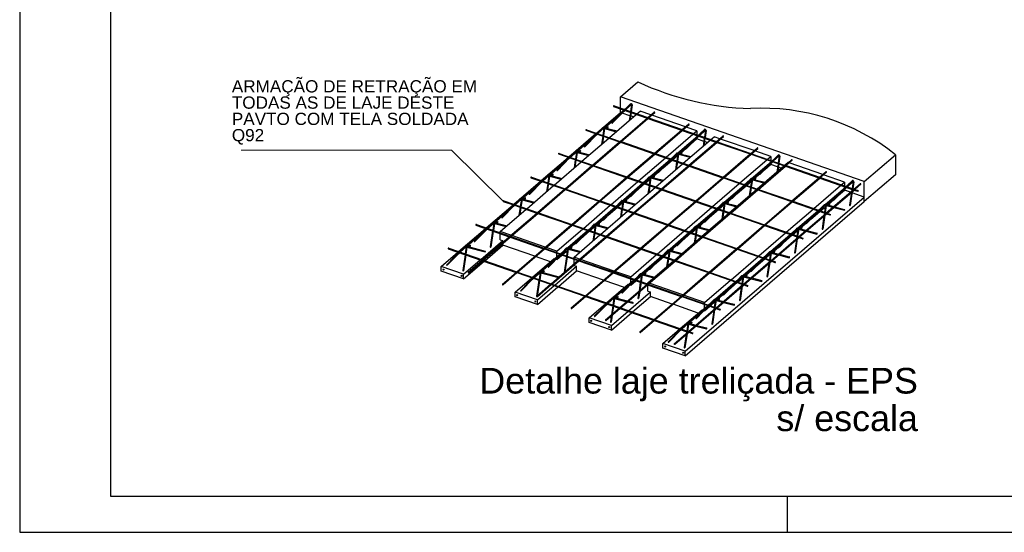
# Model space of a CAD drawing. Header units: millimetres. Extents: x 0 to 84.1, y 0 to 59.4.
# Tile 1 of 7: x 0 to 27.1, y 0 to 14.1. Entities that reach past the tile are written whole.
import ezdxf

# ---------------------------------------------------------------- set-up
doc = ezdxf.new("R2010")
doc.units = ezdxf.units.MM
doc.header["$MEASUREMENT"] = 0
doc.linetypes.add('NULL', pattern=[0])
doc.layers.add('CONTRAVENTAMENTOS', color=4, linetype='Continuous', lineweight=9)
doc.layers.add('DT-Título', color=3, linetype='Continuous', lineweight=20)
for name, color, linetype in [('Malha POP', 251, 'Continuous'), ('SEDUC_MARF', 1, 'Continuous'), ('SEDUC_MARGG', 7, 'Continuous'), ('Treliça', 251, 'Continuous'), ('Vinco sapata', 253, 'Continuous')]:
    doc.layers.add(name, color=color, linetype=linetype)
doc.layers.add('Vinco ConcUsi', color=7, linetype='Continuous', true_color=0x8c8c8c)
doc.styles.add('Arial', font='txt')

msp = doc.modelspace()

# ---------------------------------------------------------------- linework, layer by layer
at = {"layer": 'CONTRAVENTAMENTOS'}
for p, q in [((11.869, 10.521), (6.085, 10.521)), ((13.295, 9.117), (11.869, 10.521))]:
    msp.add_line(p, q, dxfattribs=at)
at = {"layer": 'Malha POP'}
for p, q in [((16.326, 11.722), (17.251, 11.401)), ((16.344, 11.738), (17.268, 11.416)), ((16.212, 10.867), (16.952, 11.505)), ((16.511, 10.764), (17.251, 11.401)), ((16.534, 10.756), (17.274, 11.393)), ((16.97, 11.52), (17.059, 11.597)), ((17.357, 11.493), (17.059, 11.597)), ((17.268, 11.416), (17.44, 11.564)), ((17.274, 11.393), (18.195, 11.073)), ((17.291, 11.408), (17.463, 11.556)), ((17.291, 11.408), (18.213, 11.088)), ((18.302, 11.165), (17.381, 11.485)), ((18.213, 11.088), (18.385, 11.236)), ((18.236, 11.08), (18.408, 11.228)), ((18.617, 11.055), (18.325, 11.157)), ((15.455, 10.215), (16.195, 10.852)), ((15.569, 11.07), (16.493, 10.748)), ((15.587, 11.085), (16.511, 10.764)), ((17.455, 10.435), (18.195, 11.073)), ((17.478, 10.427), (18.218, 11.065)), ((17.771, 10.326), (18.511, 10.963)), ((18.218, 11.065), (19.14, 10.745)), ((18.236, 11.08), (19.158, 10.76)), ((18.445, 10.681), (18.617, 10.83)), ((18.528, 10.978), (18.617, 11.055)), ((18.617, 11.055), (18.617, 10.948)), ((18.617, 10.926), (18.617, 10.897)), ((18.617, 10.858), (18.617, 10.83)), ((19.001, 10.814), (19.09, 10.891)), ((19.247, 10.836), (19.09, 10.891)), ((19.158, 10.76), (19.329, 10.908)), ((19.181, 10.752), (19.352, 10.9)), ((15.753, 10.111), (16.493, 10.748)), ((15.776, 10.103), (16.516, 10.74)), ((16.516, 10.74), (17.437, 10.42)), ((16.534, 10.756), (17.455, 10.435)), ((18.188, 10.46), (18.314, 10.568)), ((18.243, 10.161), (18.983, 10.799)), ((18.4, 10.107), (19.14, 10.745)), ((18.423, 10.099), (19.163, 10.736)), ((19.163, 10.736), (20.084, 10.416)), ((19.181, 10.752), (20.102, 10.431)), ((20.191, 10.508), (19.27, 10.828)), ((20.102, 10.431), (20.274, 10.579)), ((20.125, 10.423), (20.297, 10.571)), ((14.811, 10.417), (15.735, 10.096)), ((14.829, 10.432), (15.753, 10.111)), ((16.697, 9.783), (17.437, 10.42)), ((16.72, 9.775), (17.46, 10.412)), ((17.013, 9.673), (17.753, 10.31)), ((17.46, 10.412), (18.382, 10.092)), ((17.478, 10.427), (18.4, 10.107)), ((17.957, 10.261), (18.089, 10.375)), ((18.112, 10.395), (18.124, 10.405)), ((18.146, 10.424), (18.152, 10.429)), ((19.344, 9.779), (20.084, 10.416)), ((19.367, 9.771), (20.107, 10.408)), ((20.107, 10.408), (21.029, 10.088)), ((20.125, 10.423), (21.047, 10.103)), ((20.648, 10.349), (20.214, 10.5)), ((20.559, 10.273), (20.648, 10.349)), ((20.648, 10.349), (20.648, 10.242)), ((14.697, 9.562), (15.437, 10.199)), ((14.995, 9.458), (15.735, 10.096)), ((15.018, 9.45), (15.758, 10.088)), ((15.758, 10.088), (16.679, 9.767)), ((15.776, 10.103), (16.697, 9.783)), ((17.486, 9.509), (18.226, 10.146)), ((17.642, 9.454), (18.382, 10.092)), ((17.665, 9.446), (18.405, 10.084)), ((17.687, 10.028), (17.939, 10.246)), ((18.405, 10.084), (19.326, 9.763)), ((18.423, 10.099), (19.344, 9.779)), ((19.802, 9.62), (20.542, 10.257)), ((20.274, 9.456), (21.014, 10.093)), ((20.289, 9.45), (21.029, 10.088)), ((20.312, 9.442), (21.052, 10.08)), ((20.475, 9.975), (20.648, 10.124)), ((20.648, 10.22), (20.648, 10.191)), ((20.648, 10.152), (20.648, 10.124)), ((21.032, 10.108), (21.121, 10.185)), ((21.047, 10.103), (21.218, 10.251)), ((21.052, 10.08), (21.974, 9.76)), ((21.07, 10.095), (21.242, 10.243)), ((21.07, 10.095), (21.991, 9.775)), ((21.136, 10.18), (21.121, 10.185)), ((22.08, 9.851), (21.159, 10.172)), ((14.054, 9.764), (14.977, 9.443)), ((14.072, 9.779), (14.995, 9.458)), ((15.939, 9.13), (16.679, 9.767)), ((15.962, 9.122), (16.702, 9.759)), ((16.702, 9.759), (17.624, 9.439)), ((16.72, 9.775), (17.642, 9.454)), ((17.355, 9.742), (17.366, 9.752)), ((17.389, 9.771), (17.394, 9.776)), ((17.43, 9.807), (17.556, 9.916)), ((18.586, 9.126), (19.326, 9.763)), ((18.609, 9.118), (19.35, 9.755)), ((19.35, 9.755), (20.271, 9.435)), ((19.367, 9.771), (20.289, 9.45)), ((20.218, 9.754), (20.345, 9.862)), ((21.233, 9.122), (21.974, 9.76)), ((21.256, 9.114), (21.997, 9.751)), ((21.991, 9.775), (22.163, 9.923)), ((21.997, 9.751), (22.918, 9.431)), ((22.014, 9.767), (22.186, 9.915)), ((22.014, 9.767), (22.936, 9.446)), ((22.679, 9.643), (22.103, 9.843)), ((13.94, 8.909), (14.68, 9.546)), ((16.256, 9.02), (16.996, 9.657)), ((16.728, 8.856), (17.468, 9.493)), ((16.93, 9.376), (17.182, 9.593)), ((17.2, 9.608), (17.332, 9.722)), ((19.044, 8.967), (19.784, 9.604)), ((19.718, 9.322), (19.97, 9.54)), ((19.988, 9.555), (20.12, 9.669)), ((20.143, 9.689), (20.155, 9.699)), ((20.177, 9.718), (20.183, 9.723)), ((21.833, 8.914), (22.572, 9.551)), ((22.59, 9.567), (22.679, 9.643)), ((22.679, 9.643), (22.679, 9.536)), ((22.679, 9.514), (22.679, 9.485)), ((22.936, 9.446), (23.108, 9.594)), ((22.959, 9.438), (23.131, 9.586)), ((14.237, 8.806), (14.977, 9.443)), ((14.26, 8.798), (15, 9.435)), ((15, 9.435), (15.922, 9.115)), ((15.018, 9.45), (15.939, 9.13)), ((16.673, 9.154), (16.799, 9.263)), ((16.884, 8.802), (17.624, 9.439)), ((16.907, 8.794), (17.647, 9.431)), ((17.647, 9.431), (18.569, 9.111)), ((17.665, 9.446), (18.586, 9.126)), ((19.461, 9.101), (19.587, 9.21)), ((19.517, 8.803), (20.256, 9.44)), ((19.531, 8.798), (20.271, 9.435)), ((19.554, 8.79), (20.294, 9.427)), ((20.294, 9.427), (21.216, 9.107)), ((20.312, 9.442), (21.233, 9.122)), ((22.178, 8.794), (22.918, 9.431)), ((22.201, 8.786), (22.941, 9.423)), ((22.506, 9.269), (22.679, 9.418)), ((22.679, 9.446), (22.679, 9.418)), ((22.941, 9.423), (23.033, 9.391)), ((22.959, 9.438), (23.051, 9.407)), ((13.296, 9.111), (13.581, 9.012)), ((13.314, 9.126), (14.237, 8.806)), ((13.606, 9.004), (14.219, 8.79)), ((15.181, 8.477), (15.922, 9.115)), ((15.204, 8.469), (15.945, 9.107)), ((15.499, 8.367), (16.238, 9.005)), ((15.945, 9.107), (16.866, 8.786)), ((15.962, 9.122), (16.884, 8.802)), ((16.172, 8.723), (16.424, 8.94)), ((16.442, 8.955), (16.574, 9.069)), ((16.597, 9.089), (16.609, 9.099)), ((16.631, 9.118), (16.637, 9.123)), ((17.828, 8.473), (18.569, 9.111)), ((17.851, 8.465), (18.592, 9.103)), ((18.287, 8.314), (19.027, 8.952)), ((18.592, 9.103), (19.513, 8.782)), ((18.609, 9.118), (19.531, 8.798)), ((19.23, 8.902), (19.362, 9.016)), ((19.385, 9.036), (19.397, 9.046)), ((19.419, 9.065), (19.425, 9.07)), ((20.475, 8.469), (21.216, 9.107)), ((20.498, 8.461), (21.239, 9.099)), ((21.239, 9.099), (22.16, 8.778)), ((21.256, 9.114), (22.178, 8.794)), ((22.019, 8.849), (22.151, 8.963)), ((22.174, 8.983), (22.186, 8.993)), ((22.208, 9.012), (22.213, 9.017)), ((22.249, 9.048), (22.375, 9.157)), ((13.211, 8.28), (13.922, 8.894)), ((13.479, 8.153), (14.219, 8.79)), ((13.502, 8.145), (14.242, 8.782)), ((14.242, 8.782), (15.164, 8.462)), ((14.26, 8.798), (15.181, 8.477)), ((15.971, 8.203), (16.711, 8.84)), ((16.126, 8.149), (16.866, 8.786)), ((16.149, 8.141), (16.889, 8.778)), ((16.889, 8.778), (17.811, 8.458)), ((16.907, 8.794), (17.828, 8.473)), ((18.759, 8.15), (19.499, 8.787)), ((18.773, 8.145), (19.513, 8.782)), ((18.796, 8.137), (19.536, 8.774)), ((18.96, 8.67), (19.213, 8.887)), ((19.536, 8.774), (20.458, 8.454)), ((19.554, 8.79), (20.475, 8.469)), ((21.075, 8.261), (21.815, 8.899)), ((21.42, 8.141), (22.16, 8.778)), ((21.443, 8.133), (22.183, 8.77)), ((21.749, 8.617), (22.001, 8.834)), ((22.183, 8.77), (22.275, 8.738)), ((22.201, 8.786), (22.293, 8.754)), ((12.539, 8.458), (13.461, 8.138)), ((12.557, 8.473), (13.479, 8.153)), ((14.423, 7.825), (15.164, 8.462)), ((14.446, 7.817), (15.187, 8.454)), ((15.187, 8.454), (16.108, 8.134)), ((15.204, 8.469), (16.126, 8.149)), ((15.685, 8.302), (15.817, 8.416)), ((15.84, 8.436), (15.851, 8.446)), ((15.874, 8.465), (15.879, 8.47)), ((15.915, 8.501), (16.041, 8.61)), ((17.07, 7.821), (17.811, 8.458)), ((17.094, 7.813), (17.834, 8.45)), ((17.834, 8.45), (18.755, 8.13)), ((17.851, 8.465), (18.773, 8.145)), ((18.628, 8.383), (18.64, 8.393)), ((18.662, 8.412), (18.668, 8.417)), ((18.704, 8.448), (18.83, 8.557)), ((19.718, 7.817), (20.458, 8.454)), ((19.741, 7.809), (20.481, 8.446)), ((20.481, 8.446), (21.402, 8.126)), ((20.498, 8.461), (21.42, 8.141)), ((21.492, 8.395), (21.618, 8.504)), ((12.721, 7.5), (13.461, 8.138)), ((12.744, 7.492), (13.484, 8.13)), ((13.211, 8.246), (13.211, 8.28)), ((13.507, 8.177), (13.211, 8.28)), ((13.211, 8.055), (13.211, 8.225)), ((13.484, 8.13), (14.406, 7.809)), ((13.502, 8.145), (14.423, 7.825)), ((14.451, 7.849), (13.53, 8.169)), ((14.769, 7.738), (15.481, 8.352)), ((15.241, 7.574), (15.953, 8.188)), ((15.368, 7.496), (16.108, 8.134)), ((15.391, 7.488), (16.131, 8.126)), ((15.415, 8.07), (15.667, 8.287)), ((16.131, 8.126), (17.053, 7.805)), ((16.149, 8.141), (17.07, 7.821)), ((17.529, 7.661), (18.269, 8.299)), ((18.002, 7.497), (18.741, 8.135)), ((18.015, 7.492), (18.755, 8.13)), ((18.038, 7.484), (18.778, 8.122)), ((18.203, 8.017), (18.455, 8.234)), ((18.473, 8.249), (18.605, 8.363)), ((18.778, 8.122), (19.7, 7.801)), ((18.796, 8.137), (19.718, 7.817)), ((20.318, 7.608), (21.057, 8.246)), ((20.662, 7.488), (21.402, 8.126)), ((20.991, 7.964), (21.243, 8.181)), ((21.261, 8.196), (21.393, 8.31)), ((21.416, 8.33), (21.428, 8.34)), ((21.443, 8.133), (21.536, 8.101)), ((21.45, 8.359), (21.456, 8.364)), ((13.211, 8.055), (13.281, 8.031)), ((13.281, 7.983), (13.281, 8.031)), ((13.281, 7.906), (13.281, 7.955)), ((14.162, 7.599), (13.281, 7.906)), ((15.158, 7.848), (15.284, 7.957)), ((17.946, 7.795), (18.072, 7.904)), ((20.685, 7.48), (21.425, 8.118)), ((20.734, 7.742), (20.86, 7.851)), ((21.425, 8.118), (21.518, 8.086)), ((11.781, 7.805), (12.703, 7.485)), ((11.799, 7.821), (12.721, 7.5)), ((13.666, 7.172), (14.406, 7.809)), ((13.689, 7.164), (14.429, 7.801)), ((14.595, 7.449), (14.185, 7.591)), ((14.429, 7.801), (15.35, 7.481)), ((14.446, 7.817), (15.368, 7.496)), ((14.769, 7.738), (14.475, 7.841)), ((14.769, 7.704), (14.769, 7.738)), ((14.769, 7.58), (14.769, 7.683)), ((14.769, 7.513), (14.909, 7.634)), ((14.927, 7.65), (15.059, 7.763)), ((15.082, 7.783), (15.094, 7.793)), ((15.116, 7.813), (15.122, 7.817)), ((16.313, 7.168), (17.053, 7.805)), ((16.336, 7.16), (17.076, 7.797)), ((16.8, 7.032), (17.512, 7.646)), ((17.076, 7.797), (17.997, 7.477)), ((17.094, 7.813), (18.015, 7.492)), ((17.446, 7.364), (17.698, 7.581)), ((17.715, 7.596), (17.847, 7.71)), ((17.87, 7.73), (17.882, 7.74)), ((17.904, 7.759), (17.91, 7.764)), ((18.96, 7.164), (19.7, 7.801)), ((18.983, 7.156), (19.723, 7.793)), ((19.56, 6.955), (20.3, 7.593)), ((19.723, 7.793), (20.644, 7.473)), ((19.741, 7.809), (20.662, 7.488)), ((20.504, 7.543), (20.636, 7.657)), ((20.659, 7.677), (20.671, 7.687)), ((20.693, 7.706), (20.699, 7.711)), ((12.327, 7.161), (12.703, 7.485)), ((12.35, 7.153), (12.726, 7.477)), ((12.726, 7.477), (13.648, 7.157)), ((12.744, 7.492), (13.666, 7.172)), ((14.61, 6.844), (15.35, 7.481)), ((14.633, 6.836), (15.373, 7.473)), ((14.698, 7.538), (14.714, 7.533)), ((14.739, 7.524), (14.739, 7.524)), ((14.756, 7.518), (14.769, 7.513)), ((14.769, 7.513), (14.769, 7.531)), ((15.241, 7.54), (15.241, 7.574)), ((15.396, 7.52), (15.241, 7.574)), ((15.241, 7.387), (15.241, 7.519)), ((15.241, 7.349), (15.241, 7.359)), ((15.241, 7.349), (15.312, 7.325)), ((15.312, 7.2), (15.312, 7.325)), ((15.373, 7.473), (16.295, 7.153)), ((15.391, 7.488), (16.313, 7.168)), ((16.341, 7.192), (15.419, 7.512)), ((17.257, 6.84), (17.997, 7.477)), ((17.272, 6.868), (17.984, 7.482)), ((17.28, 6.832), (18.02, 7.469)), ((18.02, 7.469), (18.942, 7.149)), ((18.038, 7.484), (18.96, 7.164)), ((19.904, 6.836), (20.644, 7.473)), ((19.927, 6.828), (20.667, 7.465)), ((20.234, 7.311), (20.486, 7.528)), ((20.667, 7.465), (20.76, 7.433)), ((20.685, 7.48), (20.778, 7.448)), ((13.272, 6.833), (13.648, 7.157)), ((13.295, 6.825), (13.671, 7.149)), ((13.671, 7.149), (14.592, 6.828)), ((13.689, 7.164), (14.61, 6.844)), ((16.051, 6.943), (15.312, 7.2)), ((15.555, 6.515), (16.295, 7.153)), ((15.578, 6.507), (16.318, 7.145)), ((16.318, 7.145), (17.239, 6.824)), ((16.336, 7.16), (17.257, 6.84)), ((16.8, 7.032), (16.364, 7.184)), ((16.958, 6.944), (17.09, 7.057)), ((17.113, 7.077), (17.125, 7.087)), ((17.147, 7.107), (17.153, 7.112)), ((17.189, 7.142), (17.315, 7.251)), ((18.202, 6.511), (18.942, 7.149)), ((18.225, 6.503), (18.965, 7.141)), ((18.965, 7.141), (19.886, 6.82)), ((18.983, 7.156), (19.904, 6.836)), ((19.935, 7.054), (19.941, 7.059)), ((19.977, 7.089), (20.103, 7.198)), ((14.216, 6.504), (14.592, 6.828)), ((14.239, 6.496), (14.615, 6.82)), ((14.615, 6.82), (15.537, 6.5)), ((14.633, 6.836), (15.555, 6.515)), ((16.626, 6.743), (16.074, 6.935)), ((16.499, 6.187), (17.239, 6.824)), ((16.522, 6.179), (17.262, 6.816)), ((16.729, 6.832), (16.745, 6.827)), ((16.769, 6.818), (16.77, 6.818)), ((16.787, 6.812), (16.8, 6.807)), ((16.8, 6.999), (16.8, 7.032)), ((16.8, 6.874), (16.8, 6.977)), ((16.8, 6.807), (16.94, 6.928)), ((16.8, 6.807), (16.8, 6.825)), ((17.262, 6.816), (18.184, 6.496)), ((17.272, 6.853), (17.272, 6.868)), ((17.285, 6.864), (17.272, 6.868)), ((17.272, 6.643), (17.272, 6.813)), ((17.28, 6.832), (18.202, 6.511)), ((18.23, 6.535), (17.308, 6.856)), ((18.831, 6.327), (19.542, 6.94)), ((19.146, 6.183), (19.886, 6.82)), ((19.169, 6.175), (19.909, 6.812)), ((19.476, 6.658), (19.728, 6.875)), ((19.746, 6.891), (19.878, 7.004)), ((19.901, 7.024), (19.913, 7.034)), ((19.909, 6.812), (20.003, 6.78)), ((19.927, 6.828), (20.021, 6.795)), ((15.161, 6.176), (15.537, 6.5)), ((15.578, 6.507), (16.499, 6.187)), ((17.272, 6.643), (17.343, 6.619)), ((17.343, 6.494), (17.343, 6.619)), ((18.225, 6.503), (19.146, 6.183)), ((18.831, 6.327), (18.253, 6.527)), ((19.219, 6.437), (19.345, 6.545)), ((15.184, 6.168), (15.56, 6.492)), ((15.56, 6.492), (16.481, 6.172)), ((17.94, 6.286), (17.343, 6.494)), ((17.444, 5.859), (18.184, 6.496)), ((17.467, 5.851), (18.207, 6.488)), ((18.656, 6.037), (17.963, 6.278)), ((18.207, 6.488), (19.129, 6.168)), ((18.831, 6.293), (18.831, 6.327)), ((18.831, 6.168), (18.831, 6.271)), ((18.989, 6.238), (19.121, 6.352)), ((19.144, 6.371), (19.156, 6.382)), ((19.178, 6.401), (19.184, 6.406)), ((16.105, 5.848), (16.481, 6.172)), ((16.128, 5.84), (16.505, 6.164)), ((16.505, 6.164), (17.426, 5.843)), ((16.522, 6.179), (17.444, 5.859)), ((18.388, 5.53), (19.129, 6.168)), ((18.411, 5.522), (19.152, 6.16)), ((18.76, 6.126), (18.775, 6.121)), ((18.8, 6.112), (18.801, 6.112)), ((18.818, 6.106), (18.831, 6.102)), ((18.831, 6.102), (18.971, 6.222)), ((18.831, 6.102), (18.831, 6.119)), ((19.152, 6.16), (19.245, 6.127)), ((19.169, 6.175), (19.263, 6.142)), ((17.05, 5.519), (17.426, 5.843)), ((17.073, 5.511), (17.449, 5.835)), ((17.449, 5.835), (18.371, 5.515)), ((17.467, 5.851), (18.388, 5.53)), ((17.994, 5.191), (18.371, 5.515)), ((18.017, 5.183), (18.394, 5.507)), ((18.394, 5.507), (18.488, 5.474)), ((18.411, 5.522), (18.506, 5.489))]:
    msp.add_line(p, q, dxfattribs=at)
for centre, radius, start, end in [((16.337, 11.729), 0.0119, 50.7567, 210.7567), ((17.45, 11.556), 0.013, 0.8323, 140.8323), ((18.395, 11.228), 0.013, 0.8323, 140.8323), ((15.579, 11.076), 0.0119, 50.7567, 210.7567), ((19.339, 10.899), 0.013, 0.8323, 140.8323), ((20.284, 10.571), 0.013, 0.8323, 140.8323), ((14.822, 10.423), 0.0119, 50.7567, 210.7567), ((21.229, 10.243), 0.013, 0.8323, 140.8323), ((14.064, 9.77), 0.0119, 50.7567, 210.7567), ((22.173, 9.914), 0.013, 0.8323, 140.8323), ((23.118, 9.586), 0.013, 0.8323, 140.8323), ((23.042, 9.399), 0.0117, 220.7567, 40.7567), ((13.307, 9.117), 0.0119, 50.7567, 210.7567), ((22.284, 8.746), 0.0117, 220.7567, 40.7567), ((12.549, 8.464), 0.0119, 50.7567, 210.7567), ((21.527, 8.093), 0.0117, 220.7567, 40.7567), ((11.792, 7.811), 0.0119, 50.7567, 210.7567), ((20.769, 7.44), 0.0117, 220.7567, 40.7567), ((12.339, 7.157), 0.0122, 160.8323, 340.8323), ((13.283, 6.829), 0.0122, 160.8323, 340.8323), ((20.012, 6.788), 0.0117, 220.7567, 40.7567), ((14.228, 6.5), 0.0122, 160.8323, 340.8323), ((15.172, 6.172), 0.0122, 160.8323, 340.8323), ((19.254, 6.135), 0.0117, 220.7567, 40.7567), ((16.117, 5.844), 0.0122, 160.8323, 340.8323), ((17.061, 5.515), 0.0122, 160.8323, 340.8323), ((18.497, 5.482), 0.0117, 220.7567, 40.7567), ((18.006, 5.187), 0.0122, 160.8323, 340.8323)]:
    msp.add_arc(centre, radius, start, end, dxfattribs=at)
at = {"layer": 'SEDUC_MARF'}
msp.add_line((21.1, 1), (21.1, 0), dxfattribs=at)
msp.add_lwpolyline([(84.1, 59.4), (0, 59.4), (0, 0), (84.1, 0)], close=True, dxfattribs=at)
at = {"layer": 'SEDUC_MARGG'}
msp.add_lwpolyline([(2.5, 1), (83.1, 1), (83.1, 58.4), (2.5, 58.4)], close=True, dxfattribs=at)
at = {"layer": 'Treliça'}
for p, q in [((16.628, 11.639), (16.817, 11.801)), ((16.653, 11.63), (16.823, 11.776)), ((16.69, 11.692), (16.785, 11.789)), ((16.823, 11.781), (16.793, 11.582)), ((16.841, 11.766), (16.812, 11.575)), ((15.871, 10.986), (16.611, 11.624)), ((16.082, 11.138), (16.635, 11.615)), ((16.282, 11.276), (16.502, 11.5)), ((16.299, 11.27), (16.636, 11.615)), ((16.79, 11.561), (16.757, 11.336)), ((16.809, 11.555), (16.78, 11.356)), ((15.896, 10.977), (16.065, 11.123)), ((15.932, 11.039), (16.028, 11.137)), ((16.065, 11.128), (16.036, 10.929)), ((16.037, 11.147), (16.062, 11.15)), ((16.083, 11.113), (16.055, 10.922)), ((16.079, 11.139), (16.424, 11.049)), ((16.083, 11.113), (16.401, 11.03)), ((16.104, 11.157), (16.172, 11.168)), ((16.106, 11.132), (16.175, 11.143)), ((15.113, 10.333), (15.853, 10.971)), ((15.138, 10.325), (15.878, 10.962)), ((15.525, 10.623), (15.745, 10.847)), ((15.542, 10.617), (15.879, 10.962)), ((16.033, 10.908), (15.999, 10.684)), ((16.052, 10.902), (16.022, 10.703)), ((17.902, 10.28), (18.641, 10.918)), ((18.113, 10.433), (18.666, 10.909)), ((18.33, 10.564), (18.667, 10.909)), ((18.659, 10.933), (18.847, 11.095)), ((18.684, 10.924), (18.854, 11.071)), ((18.72, 10.986), (18.816, 11.083)), ((18.821, 10.855), (18.788, 10.631)), ((18.84, 10.849), (18.811, 10.65)), ((18.854, 11.075), (18.824, 10.876)), ((18.871, 11.06), (18.843, 10.869)), ((18.313, 10.57), (18.533, 10.794)), ((14.356, 9.68), (15.096, 10.318)), ((14.568, 9.833), (15.12, 10.309)), ((14.784, 9.964), (15.121, 10.309)), ((15.175, 10.386), (15.27, 10.484)), ((15.308, 10.475), (15.278, 10.276)), ((15.279, 10.494), (15.304, 10.498)), ((15.326, 10.46), (15.297, 10.269)), ((15.322, 10.486), (15.666, 10.396)), ((15.326, 10.46), (15.644, 10.377)), ((15.347, 10.504), (15.415, 10.515)), ((15.348, 10.48), (15.417, 10.49)), ((17.926, 10.272), (18.095, 10.417)), ((17.963, 10.333), (18.058, 10.431)), ((18.096, 10.422), (18.067, 10.223)), ((18.068, 10.441), (18.092, 10.445)), ((18.114, 10.407), (18.086, 10.216)), ((18.11, 10.433), (18.454, 10.343)), ((18.114, 10.407), (18.432, 10.324)), ((18.135, 10.451), (18.203, 10.462)), ((18.137, 10.426), (18.205, 10.437)), ((20.69, 10.227), (20.878, 10.389)), ((20.715, 10.218), (20.884, 10.365)), ((20.751, 10.28), (20.847, 10.378)), ((20.884, 10.369), (20.855, 10.17)), ((20.902, 10.354), (20.874, 10.163)), ((14.768, 9.97), (14.987, 10.195)), ((15.275, 10.256), (15.242, 10.031)), ((15.294, 10.249), (15.265, 10.051)), ((17.144, 9.627), (17.884, 10.265)), ((17.169, 9.619), (17.909, 10.256)), ((17.556, 9.917), (17.776, 10.142)), ((17.572, 9.911), (17.91, 10.256)), ((18.063, 10.202), (18.03, 9.978)), ((18.083, 10.196), (18.053, 9.997)), ((19.932, 9.574), (20.672, 10.212)), ((20.144, 9.727), (20.697, 10.203)), ((20.344, 9.864), (20.564, 10.088)), ((20.361, 9.858), (20.698, 10.203)), ((20.852, 10.149), (20.818, 9.925)), ((20.871, 10.143), (20.841, 9.944)), ((14.381, 9.672), (14.55, 9.817)), ((14.417, 9.733), (14.513, 9.831)), ((14.55, 9.822), (14.521, 9.623)), ((14.522, 9.841), (14.547, 9.845)), ((14.568, 9.808), (14.54, 9.616)), ((14.564, 9.834), (14.909, 9.744)), ((14.568, 9.808), (14.886, 9.724)), ((14.589, 9.852), (14.657, 9.862)), ((14.591, 9.827), (14.66, 9.838)), ((17.205, 9.68), (17.301, 9.778)), ((17.339, 9.769), (17.309, 9.57)), ((17.31, 9.788), (17.335, 9.792)), ((17.356, 9.755), (17.328, 9.563)), ((17.353, 9.781), (17.697, 9.691)), ((17.356, 9.755), (17.675, 9.671)), ((17.378, 9.799), (17.445, 9.809)), ((17.379, 9.774), (17.448, 9.785)), ((20.166, 9.745), (20.234, 9.756)), ((13.598, 9.028), (14.338, 9.665)), ((13.81, 9.18), (14.363, 9.656)), ((14.01, 9.317), (14.23, 9.542)), ((14.027, 9.311), (14.364, 9.656)), ((14.518, 9.603), (14.484, 9.378)), ((14.537, 9.596), (14.507, 9.398)), ((16.387, 8.974), (17.126, 9.612)), ((16.598, 9.127), (17.151, 9.603)), ((16.798, 9.264), (17.018, 9.489)), ((16.815, 9.258), (17.152, 9.603)), ((17.306, 9.55), (17.273, 9.325)), ((17.325, 9.543), (17.296, 9.345)), ((19.175, 8.921), (19.915, 9.559)), ((19.2, 8.913), (19.94, 9.55)), ((19.603, 9.205), (19.941, 9.55)), ((19.957, 9.566), (20.126, 9.711)), ((19.994, 9.627), (20.089, 9.725)), ((20.094, 9.497), (20.061, 9.272)), ((20.113, 9.49), (20.084, 9.292)), ((20.127, 9.716), (20.097, 9.517)), ((20.099, 9.735), (20.123, 9.739)), ((20.145, 9.701), (20.116, 9.51)), ((20.141, 9.727), (20.485, 9.637)), ((20.145, 9.701), (20.463, 9.618)), ((20.167, 9.721), (20.236, 9.731)), ((21.963, 8.868), (22.703, 9.506)), ((22.175, 9.021), (22.728, 9.497)), ((22.391, 9.152), (22.729, 9.497)), ((22.721, 9.521), (22.909, 9.683)), ((22.746, 9.513), (22.915, 9.659)), ((22.782, 9.574), (22.878, 9.672)), ((22.915, 9.663), (22.886, 9.464)), ((22.933, 9.648), (22.905, 9.457)), ((13.832, 9.199), (13.9, 9.21)), ((19.587, 9.211), (19.806, 9.436)), ((22.375, 9.158), (22.595, 9.383)), ((22.871, 9.362), (22.817, 9.004)), ((22.893, 9.382), (22.836, 8.997)), ((22.883, 9.444), (22.875, 9.394)), ((22.902, 9.437), (22.898, 9.414)), ((12.841, 8.375), (13.581, 9.012)), ((13.053, 8.527), (13.606, 9.004)), ((13.269, 8.658), (13.607, 9.003)), ((13.623, 9.019), (13.792, 9.164)), ((13.66, 9.08), (13.755, 9.178)), ((13.76, 8.95), (13.727, 8.725)), ((13.779, 8.943), (13.75, 8.745)), ((13.793, 9.169), (13.763, 8.97)), ((13.765, 9.188), (13.789, 9.192)), ((13.811, 9.155), (13.782, 8.964)), ((13.807, 9.181), (14.151, 9.091)), ((13.811, 9.155), (14.129, 9.072)), ((13.833, 9.174), (13.902, 9.185)), ((15.629, 8.322), (16.369, 8.959)), ((15.841, 8.474), (16.394, 8.951)), ((16.057, 8.605), (16.395, 8.95)), ((16.412, 8.966), (16.58, 9.111)), ((16.448, 9.027), (16.543, 9.125)), ((16.581, 9.116), (16.552, 8.917)), ((16.553, 9.135), (16.577, 9.139)), ((16.599, 9.102), (16.571, 8.911)), ((16.595, 9.128), (16.939, 9.038)), ((16.599, 9.102), (16.917, 9.018)), ((16.62, 9.146), (16.688, 9.156)), ((16.622, 9.121), (16.69, 9.132)), ((19.236, 8.974), (19.332, 9.072)), ((19.369, 9.063), (19.34, 8.864)), ((19.341, 9.082), (19.366, 9.086)), ((19.387, 9.049), (19.359, 8.857)), ((19.383, 9.075), (19.728, 8.985)), ((19.387, 9.049), (19.705, 8.965)), ((19.408, 9.093), (19.476, 9.103)), ((19.41, 9.068), (19.479, 9.079)), ((21.988, 8.86), (22.157, 9.005)), ((22.024, 8.921), (22.12, 9.019)), ((22.158, 9.01), (22.128, 8.811)), ((22.129, 9.029), (22.154, 9.033)), ((22.176, 8.996), (22.147, 8.804)), ((22.172, 9.022), (22.379, 8.967)), ((22.176, 8.996), (22.357, 8.948)), ((22.197, 9.04), (22.264, 9.05)), ((22.198, 9.015), (22.267, 9.026)), ((22.382, 8.942), (22.675, 8.865)), ((22.404, 8.961), (22.673, 8.89)), ((13.253, 8.664), (13.472, 8.889)), ((16.041, 8.611), (16.261, 8.836)), ((16.549, 8.897), (16.515, 8.672)), ((16.568, 8.89), (16.538, 8.692)), ((18.418, 8.269), (19.157, 8.906)), ((18.629, 8.421), (19.182, 8.898)), ((18.829, 8.558), (19.049, 8.783)), ((18.846, 8.552), (19.183, 8.897)), ((19.337, 8.844), (19.303, 8.619)), ((19.356, 8.837), (19.326, 8.639)), ((21.206, 8.215), (21.946, 8.853)), ((21.231, 8.207), (21.97, 8.844)), ((21.617, 8.505), (21.837, 8.73)), ((21.634, 8.499), (21.971, 8.844)), ((22.113, 8.71), (22.06, 8.351)), ((22.136, 8.73), (22.079, 8.345)), ((22.125, 8.791), (22.118, 8.742)), ((22.144, 8.784), (22.141, 8.762)), ((12.866, 8.366), (13.035, 8.512)), ((12.866, 8.366), (13.035, 8.512)), ((12.902, 8.427), (12.998, 8.525)), ((13.035, 8.516), (13.006, 8.317)), ((13.007, 8.535), (13.032, 8.539)), ((13.053, 8.502), (13.025, 8.311)), ((13.049, 8.528), (13.394, 8.438)), ((13.053, 8.502), (13.371, 8.419)), ((13.074, 8.546), (13.142, 8.557)), ((13.076, 8.521), (13.145, 8.532)), ((15.654, 8.313), (15.823, 8.459)), ((15.69, 8.374), (15.786, 8.472)), ((15.824, 8.463), (15.794, 8.264)), ((15.795, 8.482), (15.82, 8.486)), ((15.841, 8.449), (15.813, 8.258)), ((15.838, 8.475), (16.182, 8.385)), ((15.841, 8.449), (16.16, 8.366)), ((15.863, 8.493), (15.93, 8.504)), ((15.864, 8.468), (15.933, 8.479)), ((18.442, 8.26), (18.611, 8.405)), ((18.479, 8.321), (18.574, 8.419)), ((18.612, 8.41), (18.582, 8.211)), ((18.584, 8.429), (18.608, 8.433)), ((18.63, 8.396), (18.601, 8.205)), ((18.626, 8.422), (18.97, 8.332)), ((18.63, 8.396), (18.948, 8.313)), ((18.651, 8.44), (18.719, 8.451)), ((18.652, 8.415), (18.721, 8.426)), ((21.439, 8.387), (21.507, 8.397)), ((12.083, 7.722), (12.823, 8.359)), ((12.295, 7.874), (12.848, 8.351)), ((12.495, 8.011), (12.715, 8.236)), ((12.512, 8.006), (12.849, 8.35)), ((12.673, 8.2), (12.848, 8.351)), ((13.003, 8.297), (12.937, 7.858)), ((13.022, 8.29), (12.956, 7.851)), ((14.872, 7.669), (15.612, 8.306)), ((15.083, 7.821), (15.636, 8.298)), ((15.283, 7.958), (15.503, 8.183)), ((15.3, 7.953), (15.637, 8.297)), ((15.791, 8.244), (15.758, 8.019)), ((15.81, 8.237), (15.781, 8.039)), ((17.66, 7.616), (18.4, 8.253)), ((17.872, 7.768), (18.425, 8.245)), ((18.072, 7.905), (18.291, 8.13)), ((18.088, 7.899), (18.426, 8.244)), ((18.579, 8.191), (18.546, 7.966)), ((18.598, 8.184), (18.569, 7.986)), ((20.448, 7.563), (21.188, 8.2)), ((20.66, 7.715), (21.213, 8.192)), ((20.877, 7.846), (21.214, 8.191)), ((21.267, 8.268), (21.363, 8.366)), ((21.368, 8.138), (21.36, 8.09)), ((21.4, 8.357), (21.371, 8.158)), ((21.372, 8.376), (21.397, 8.38)), ((21.387, 8.131), (21.383, 8.11)), ((21.418, 8.343), (21.39, 8.152)), ((21.414, 8.369), (21.621, 8.315)), ((21.418, 8.343), (21.599, 8.295)), ((21.441, 8.362), (21.509, 8.373)), ((21.624, 8.289), (21.917, 8.212)), ((21.646, 8.308), (21.916, 8.238)), ((12.108, 7.713), (12.277, 7.859)), ((12.145, 7.775), (12.24, 7.872)), ((12.278, 7.864), (12.248, 7.665)), ((12.25, 7.882), (12.274, 7.886)), ((12.292, 7.875), (12.794, 7.744)), ((12.317, 7.893), (12.385, 7.904)), ((12.318, 7.868), (12.387, 7.879)), ((15.105, 7.84), (15.173, 7.851)), ((20.86, 7.852), (21.08, 8.077)), ((21.356, 8.058), (21.302, 7.698)), ((21.379, 8.078), (21.321, 7.692)), ((11.738, 7.359), (11.957, 7.583)), ((11.754, 7.353), (12.092, 7.698)), ((11.899, 7.563), (12.066, 7.707)), ((11.915, 7.547), (12.091, 7.698)), ((12.245, 7.644), (12.18, 7.205)), ((12.264, 7.638), (12.199, 7.198)), ((12.296, 7.849), (12.267, 7.658)), ((12.296, 7.849), (12.795, 7.719)), ((14.114, 7.016), (14.854, 7.654)), ((14.326, 7.168), (14.879, 7.645)), ((14.542, 7.3), (14.88, 7.645)), ((14.703, 7.494), (14.879, 7.645)), ((14.897, 7.66), (15.065, 7.806)), ((14.897, 7.66), (15.065, 7.806)), ((14.933, 7.721), (15.029, 7.819)), ((15.034, 7.591), (14.968, 7.152)), ((15.053, 7.585), (14.991, 7.172)), ((15.066, 7.811), (15.037, 7.611)), ((15.038, 7.829), (15.062, 7.833)), ((15.084, 7.796), (15.056, 7.605)), ((15.08, 7.822), (15.424, 7.732)), ((15.084, 7.796), (15.402, 7.713)), ((15.107, 7.815), (15.175, 7.826)), ((16.903, 6.963), (17.642, 7.6)), ((17.114, 7.115), (17.667, 7.592)), ((17.331, 7.247), (17.668, 7.591)), ((17.685, 7.607), (17.854, 7.753)), ((17.721, 7.668), (17.817, 7.766)), ((17.854, 7.757), (17.825, 7.558)), ((17.826, 7.776), (17.851, 7.78)), ((17.872, 7.743), (17.844, 7.552)), ((17.868, 7.769), (18.213, 7.679)), ((17.872, 7.743), (18.19, 7.66)), ((17.893, 7.787), (17.961, 7.798)), ((17.895, 7.762), (17.964, 7.773)), ((20.473, 7.554), (20.642, 7.7)), ((20.509, 7.615), (20.605, 7.713)), ((20.643, 7.704), (20.613, 7.505)), ((20.614, 7.723), (20.639, 7.727)), ((20.661, 7.69), (20.632, 7.499)), ((20.657, 7.716), (20.863, 7.662)), ((20.661, 7.69), (20.841, 7.643)), ((20.682, 7.734), (20.749, 7.745)), ((20.683, 7.709), (20.752, 7.72)), ((20.866, 7.636), (21.16, 7.559)), ((20.888, 7.655), (21.158, 7.585)), ((14.526, 7.305), (14.746, 7.53)), ((17.314, 7.252), (17.534, 7.477)), ((17.822, 7.538), (17.788, 7.313)), ((17.841, 7.531), (17.811, 7.333)), ((19.691, 6.91), (20.431, 7.547)), ((19.902, 7.062), (20.455, 7.539)), ((20.102, 7.199), (20.322, 7.424)), ((20.119, 7.194), (20.456, 7.538)), ((20.598, 7.406), (20.545, 7.046)), ((20.621, 7.425), (20.564, 7.039)), ((20.61, 7.485), (20.603, 7.438)), ((20.629, 7.478), (20.626, 7.457)), ((14.139, 7.007), (14.308, 7.153)), ((14.175, 7.069), (14.271, 7.166)), ((14.309, 7.158), (14.279, 6.959)), ((14.28, 7.176), (14.305, 7.18)), ((14.326, 7.143), (14.298, 6.952)), ((14.323, 7.169), (14.824, 7.038)), ((14.326, 7.143), (14.811, 7.016)), ((14.348, 7.187), (14.415, 7.198)), ((14.349, 7.162), (14.418, 7.173)), ((16.927, 6.954), (17.096, 7.1)), ((16.927, 6.954), (17.096, 7.1)), ((16.964, 7.016), (17.059, 7.113)), ((17.097, 7.105), (17.067, 6.906)), ((17.069, 7.123), (17.093, 7.127)), ((17.115, 7.09), (17.086, 6.899)), ((17.111, 7.116), (17.455, 7.026)), ((17.115, 7.09), (17.433, 7.007)), ((17.136, 7.134), (17.204, 7.145)), ((17.137, 7.109), (17.206, 7.12)), ((19.716, 6.901), (19.885, 7.047)), ((19.752, 6.963), (19.848, 7.06)), ((19.885, 7.052), (19.856, 6.852)), ((19.857, 7.07), (19.882, 7.074)), ((19.899, 7.063), (20.106, 7.009)), ((19.924, 7.081), (19.992, 7.092)), ((19.926, 7.056), (19.994, 7.067)), ((13.768, 6.653), (13.988, 6.877)), ((13.785, 6.647), (14.122, 6.992)), ((13.93, 6.857), (14.097, 7.001)), ((13.946, 6.841), (14.121, 6.992)), ((14.276, 6.938), (14.211, 6.499)), ((14.295, 6.932), (14.23, 6.492)), ((16.145, 6.31), (16.885, 6.948)), ((16.357, 6.462), (16.91, 6.939)), ((16.557, 6.6), (16.776, 6.824)), ((16.573, 6.594), (16.911, 6.939)), ((16.734, 6.788), (16.91, 6.939)), ((17.064, 6.885), (17.028, 6.643)), ((17.083, 6.879), (17.051, 6.662)), ((18.933, 6.257), (19.673, 6.895)), ((19.145, 6.409), (19.698, 6.886)), ((19.345, 6.546), (19.565, 6.771)), ((19.362, 6.541), (19.699, 6.886)), ((19.864, 6.773), (19.806, 6.386)), ((19.853, 6.832), (19.846, 6.785)), ((19.872, 6.826), (19.869, 6.805)), ((19.903, 7.037), (19.875, 6.846)), ((19.903, 7.037), (20.083, 6.99)), ((20.108, 6.983), (20.402, 6.906)), ((20.13, 7.003), (20.401, 6.932)), ((17.024, 6.611), (16.999, 6.446)), ((17.046, 6.63), (17.018, 6.439)), ((19.841, 6.753), (19.787, 6.393)), ((15.816, 5.941), (16.153, 6.286)), ((15.961, 6.151), (16.127, 6.295)), ((15.977, 6.135), (16.152, 6.286)), ((16.17, 6.301), (16.339, 6.447)), ((16.206, 6.363), (16.302, 6.46)), ((16.307, 6.232), (16.271, 5.99)), ((16.339, 6.452), (16.31, 6.253)), ((16.311, 6.47), (16.336, 6.474)), ((16.357, 6.437), (16.329, 6.246)), ((16.353, 6.463), (16.711, 6.37)), ((16.357, 6.437), (16.689, 6.35)), ((16.379, 6.481), (16.446, 6.492)), ((16.38, 6.456), (16.449, 6.467)), ((16.714, 6.344), (16.856, 6.307)), ((16.736, 6.363), (16.855, 6.332)), ((18.176, 5.604), (18.916, 6.242)), ((18.387, 5.756), (18.94, 6.233)), ((18.604, 5.888), (18.941, 6.233)), ((18.765, 6.082), (18.94, 6.233)), ((18.958, 6.248), (19.127, 6.394)), ((18.958, 6.248), (19.127, 6.394)), ((18.995, 6.31), (19.09, 6.407)), ((19.128, 6.399), (19.098, 6.2)), ((19.099, 6.417), (19.124, 6.421)), ((19.146, 6.384), (19.117, 6.193)), ((19.142, 6.41), (19.348, 6.356)), ((19.146, 6.384), (19.325, 6.337)), ((19.167, 6.428), (19.234, 6.439)), ((19.168, 6.403), (19.237, 6.414)), ((19.35, 6.331), (19.645, 6.254)), ((19.372, 6.35), (19.643, 6.279)), ((15.799, 5.947), (16.02, 6.173)), ((16.266, 5.958), (16.242, 5.793)), ((16.289, 5.978), (16.261, 5.786)), ((16.326, 6.226), (16.294, 6.01)), ((18.587, 5.894), (18.807, 6.118)), ((19.084, 6.101), (19.03, 5.74)), ((19.106, 6.121), (19.049, 5.733)), ((19.095, 6.179), (19.088, 6.133)), ((19.114, 6.173), (19.111, 6.153)), ((18.201, 5.595), (18.37, 5.741)), ((18.237, 5.657), (18.333, 5.755)), ((18.37, 5.746), (18.341, 5.547)), ((18.342, 5.765), (18.367, 5.768)), ((18.388, 5.731), (18.36, 5.54)), ((18.384, 5.757), (18.59, 5.704)), ((18.388, 5.731), (18.567, 5.684)), ((18.409, 5.775), (18.477, 5.786)), ((18.411, 5.75), (18.48, 5.761)), ((18.614, 5.697), (18.886, 5.626)), ((17.83, 5.241), (18.05, 5.465)), ((17.847, 5.235), (18.184, 5.58)), ((17.992, 5.445), (18.158, 5.589)), ((18.008, 5.429), (18.183, 5.58)), ((18.326, 5.449), (18.272, 5.087)), ((18.349, 5.469), (18.291, 5.08)), ((18.338, 5.526), (18.331, 5.481)), ((18.357, 5.52), (18.354, 5.501)), ((18.592, 5.678), (18.887, 5.601))]:
    msp.add_line(p, q, dxfattribs=at)
for centre, radius, start, end in [((16.81, 11.771), 0.0309, 351.0417, 143.5092), ((16.168, 11.155), 0.0134, 297.1468, 74.4829), ((16.293, 11.279), 0.0108, 196.1063, 305.5583), ((18.841, 11.065), 0.0309, 351.0417, 143.5092), ((15.535, 10.626), 0.0108, 196.1063, 305.5583), ((18.324, 10.573), 0.0108, 196.1063, 305.5583), ((15.411, 10.502), 0.0134, 297.1468, 74.4829), ((18.199, 10.449), 0.0134, 297.1468, 74.4829), ((20.872, 10.359), 0.0309, 351.0417, 143.5092), ((14.653, 9.849), 0.0134, 297.1468, 74.4829), ((14.778, 9.973), 0.0108, 196.1063, 305.5583), ((17.442, 9.796), 0.0134, 297.1468, 74.4829), ((17.566, 9.92), 0.0108, 196.1063, 305.5583), ((20.23, 9.743), 0.0134, 297.1468, 74.4829), ((20.354, 9.867), 0.0108, 196.1063, 305.5583), ((22.902, 9.653), 0.0309, 351.0417, 143.5092), ((13.896, 9.197), 0.0134, 297.1468, 74.4829), ((14.02, 9.32), 0.0108, 196.1063, 305.5583), ((16.809, 9.267), 0.0108, 196.1063, 305.5583), ((19.597, 9.214), 0.0108, 196.1063, 305.5583), ((16.684, 9.144), 0.0134, 297.1468, 74.4829), ((19.473, 9.091), 0.0134, 297.1468, 74.4829), ((22.261, 9.037), 0.0134, 297.1468, 74.4829), ((22.385, 9.161), 0.0108, 196.1063, 305.5583), ((22.83, 9.009), 0.0133, 201.6544, 300.0102), ((13.263, 8.667), 0.0108, 196.1063, 305.5583), ((22.67, 8.877), 0.0134, 291.4754, 74.4829), ((13.138, 8.544), 0.0134, 297.1468, 74.4829), ((15.927, 8.491), 0.0134, 297.1468, 74.4829), ((16.051, 8.614), 0.0108, 196.1063, 305.5583), ((18.715, 8.438), 0.0134, 297.1468, 74.4829), ((18.839, 8.561), 0.0108, 196.1063, 305.5583), ((21.503, 8.385), 0.0134, 297.1468, 74.4829), ((21.628, 8.508), 0.0108, 196.1063, 305.5583), ((21.912, 8.225), 0.0134, 291.4754, 74.4829), ((22.072, 8.356), 0.0133, 201.6544, 300.0102), ((12.381, 7.891), 0.0134, 297.1468, 74.4829), ((12.505, 8.014), 0.0108, 196.1063, 305.5583), ((12.95, 7.862), 0.0133, 201.6544, 300.0102), ((15.169, 7.838), 0.0134, 297.1468, 74.4829), ((15.294, 7.961), 0.0108, 196.1063, 305.5583), ((18.082, 7.908), 0.0108, 196.1063, 305.5583), ((20.87, 7.855), 0.0108, 196.1063, 305.5583), ((12.79, 7.731), 0.0134, 291.4754, 74.4829), ((17.958, 7.785), 0.0134, 297.1468, 74.4829), ((20.746, 7.732), 0.0134, 297.1468, 74.4829), ((21.155, 7.572), 0.0134, 291.4754, 74.4829), ((21.315, 7.703), 0.0133, 201.6544, 300.0102), ((11.748, 7.361), 0.0108, 196.1063, 305.5583), ((11.906, 7.554), 0.0119, 114.5398, 329.388), ((12.192, 7.21), 0.0133, 201.6544, 300.0102), ((14.412, 7.185), 0.0134, 297.1468, 74.4829), ((14.536, 7.308), 0.0108, 196.1063, 305.5583), ((17.2, 7.132), 0.0134, 297.1468, 74.4829), ((17.324, 7.255), 0.0108, 196.1063, 305.5583), ((19.988, 7.079), 0.0134, 297.1468, 74.4829), ((20.113, 7.202), 0.0108, 196.1063, 305.5583), ((20.557, 7.05), 0.0133, 201.6544, 300.0102), ((13.936, 6.848), 0.0116, 124.7174, 324.4287), ((14.821, 7.025), 0.0134, 40.695, 74.4829), ((20.397, 6.919), 0.0134, 291.4754, 74.4829), ((13.779, 6.656), 0.0108, 196.1063, 305.5583), ((14.223, 6.504), 0.0133, 201.6544, 300.0102), ((16.567, 6.603), 0.0108, 196.1063, 305.5583), ((19.355, 6.549), 0.0108, 196.1063, 305.5583), ((16.443, 6.479), 0.0134, 297.1468, 74.4829), ((16.852, 6.319), 0.0134, 291.4754, 74.4829), ((17.011, 6.451), 0.0133, 201.6544, 300.0102), ((19.231, 6.426), 0.0134, 297.1468, 74.4829), ((19.64, 6.266), 0.0134, 291.4754, 74.4829), ((19.8, 6.398), 0.0133, 201.6544, 300.0102), ((15.968, 6.142), 0.0119, 119.4562, 332.9078), ((15.81, 5.95), 0.0108, 196.1063, 305.5583), ((16.254, 5.798), 0.0133, 201.6544, 300.0102), ((18.473, 5.773), 0.0134, 297.1468, 74.4829), ((18.598, 5.897), 0.0108, 196.1063, 305.5583), ((19.042, 5.745), 0.0133, 201.6544, 300.0102), ((17.998, 5.436), 0.0116, 124.7174, 324.4287), ((18.882, 5.613), 0.0134, 291.4754, 74.4829), ((17.84, 5.244), 0.0108, 196.1063, 305.5583), ((18.285, 5.092), 0.0133, 201.6544, 300.0102)]:
    msp.add_arc(centre, radius, start, end, dxfattribs=at)
for centre, start_param, end_param in [((16.037, 11.134), 0.05003, 1.370856), ((16.075, 11.128), 5.870733, 7.853981), ((15.28, 10.481), 0.05003, 1.370856), ((15.318, 10.475), 5.870733, 7.853981), ((18.068, 10.428), 0.05003, 1.370856), ((18.106, 10.422), 5.870733, 7.853981), ((14.522, 9.828), 0.05003, 1.370856), ((14.56, 9.822), 5.870733, 7.853981), ((17.311, 9.775), 0.05003, 1.370856), ((17.349, 9.769), 5.870733, 7.853981), ((20.099, 9.722), 0.05003, 1.370856), ((20.137, 9.716), 5.870733, 7.853981), ((13.765, 9.176), 0.05003, 1.370856), ((13.803, 9.169), 5.870733, 7.853981), ((16.553, 9.122), 0.05003, 1.370856), ((16.591, 9.116), 5.870733, 7.853981), ((19.342, 9.069), 0.05003, 1.370856), ((19.379, 9.063), 5.870733, 7.853981), ((22.13, 9.016), 0.05003, 1.370856), ((22.13, 9.016), 0.05003, 1.370856), ((22.168, 9.01), 5.870733, 7.853981), ((13.008, 8.523), 0.05003, 1.370856), ((13.045, 8.516), 5.870733, 7.853981), ((15.796, 8.47), 0.05003, 1.370856), ((15.834, 8.463), 5.870733, 7.853981), ((18.584, 8.417), 0.05003, 1.370856), ((18.622, 8.41), 5.870733, 7.853981), ((21.372, 8.363), 0.05003, 1.370856), ((21.41, 8.357), 5.870733, 7.853981), ((12.25, 7.87), 0.05003, 1.370856), ((12.288, 7.864), 5.870733, 7.853981), ((15.038, 7.817), 0.05003, 1.370856), ((15.076, 7.811), 5.870733, 7.853981), ((17.827, 7.764), 0.05003, 1.370856), ((17.864, 7.757), 5.870733, 7.853981), ((20.615, 7.711), 0.05003, 1.370856), ((20.653, 7.704), 5.870733, 7.853981), ((14.281, 7.164), 0.05003, 1.370856), ((14.319, 7.158), 5.870733, 7.853981), ((17.069, 7.111), 0.05003, 1.370856), ((17.107, 7.105), 5.870733, 7.853981), ((19.857, 7.058), 0.05003, 1.370856), ((19.895, 7.052), 5.870733, 7.853981), ((16.312, 6.458), 0.05003, 1.370856), ((16.349, 6.452), 5.870733, 7.853981), ((19.1, 6.405), 0.05003, 1.370856), ((19.138, 6.399), 5.870733, 7.853981), ((18.342, 5.752), 0.05003, 1.370856), ((18.38, 5.746), 5.870733, 7.853981)]:
    msp.add_ellipse(centre, major_axis=(0, 0.0125), ratio=0.8, start_param=start_param, end_param=end_param, dxfattribs=at)
for centre in [(11.651, 7.234), (12.146, 7.062), (13.682, 6.528), (14.177, 6.356), (15.712, 5.822), (16.207, 5.65), (17.743, 5.117), (18.238, 4.944)]:
    msp.add_ellipse(centre, major_axis=(0, 0.015), ratio=0.833333, dxfattribs=at)
at = {"layer": 'Vinco ConcUsi'}
for p, q in [((16.516, 11.986), (16.997, 12.4)), ((16.516, 11.678), (16.516, 11.986)), ((23.222, 9.655), (16.516, 11.986)), ((16.516, 11.561), (16.516, 11.657)), ((23.222, 9.655), (24.082, 10.396)), ((24.082, 10.396), (24.082, 9.846)), ((24.082, 9.846), (23.222, 9.105)), ((23.222, 9.23), (23.222, 9.655))]:
    msp.add_line(p, q, dxfattribs=at)
for centre, radius, start, end in [((20.348, 19.651), 7.988, 245.1924, 268.1395), ((20.41, 5.771), 5.905, 51.5473, 93.1171)]:
    msp.add_arc(centre, radius, start, end, dxfattribs=at)
at = {"layer": 'Vinco sapata'}
for p, q in [((15.855, 10.991), (16.516, 11.561)), ((16.531, 11.555), (16.516, 11.561)), ((16.777, 11.47), (16.566, 11.543)), ((16.873, 11.437), (16.796, 11.463)), ((15.098, 10.339), (15.838, 10.976)), ((18.807, 10.764), (18.617, 10.83)), ((18.904, 10.731), (18.826, 10.757)), ((14.34, 9.686), (15.08, 10.323)), ((20.838, 10.058), (20.648, 10.124)), ((20.934, 10.025), (20.857, 10.052)), ((13.583, 9.033), (14.323, 9.671)), ((18.299, 4.986), (23.222, 9.23)), ((22.839, 9.363), (22.659, 9.425)), ((22.839, 9.363), (22.679, 9.418)), ((22.869, 9.352), (22.862, 9.355)), ((22.869, 9.352), (22.862, 9.355)), ((23.222, 9.23), (22.888, 9.346)), ((23.222, 9.105), (23.222, 9.23)), ((12.825, 8.38), (13.565, 9.018)), ((18.299, 4.861), (23.222, 9.105)), ((12.068, 7.727), (12.808, 8.365)), ((12.682, 7.514), (13.281, 8.031)), ((12.785, 7.478), (13.281, 7.906)), ((11.592, 7.317), (12.05, 7.712)), ((11.592, 7.192), (11.592, 7.317)), ((12.206, 7.104), (11.592, 7.317)), ((12.206, 7.104), (12.664, 7.499)), ((12.206, 6.979), (12.768, 7.463)), ((14.099, 7.021), (14.698, 7.538)), ((14.713, 6.808), (15.312, 7.325)), ((12.206, 6.979), (11.592, 7.192)), ((12.206, 6.979), (12.206, 7.104)), ((14.816, 6.772), (15.312, 7.2)), ((13.623, 6.611), (14.081, 7.006)), ((14.237, 6.398), (14.695, 6.793)), ((16.13, 6.315), (16.729, 6.832)), ((13.623, 6.486), (13.623, 6.611)), ((14.237, 6.398), (13.623, 6.611)), ((13.623, 6.486), (13.623, 6.611)), ((14.237, 6.273), (14.798, 6.757)), ((16.743, 6.102), (17.343, 6.619)), ((14.237, 6.273), (13.623, 6.486)), ((14.237, 6.273), (14.237, 6.398)), ((14.237, 6.273), (14.237, 6.398)), ((15.654, 5.905), (16.112, 6.3)), ((16.847, 6.066), (17.343, 6.494)), ((16.268, 5.692), (16.726, 6.087)), ((16.268, 5.567), (16.829, 6.051)), ((18.16, 5.609), (18.76, 6.126)), ((16.268, 5.692), (15.654, 5.905)), ((15.654, 5.78), (15.654, 5.905)), ((16.268, 5.567), (15.654, 5.78)), ((16.268, 5.567), (16.268, 5.692)), ((17.685, 5.199), (18.143, 5.594)), ((17.685, 5.074), (17.685, 5.199)), ((18.299, 4.986), (17.685, 5.199)), ((18.299, 4.861), (17.685, 5.074)), ((18.299, 4.861), (18.299, 4.986)), ((18.299, 4.861), (18.299, 4.986))]:
    msp.add_line(p, q, dxfattribs=at)

# ---------------------------------------------------------------- texts
at = {"layer": 'DT-Título', "linetype": 'NULL', "line_spacing_factor": 0.798, "style": 'Arial'}
for s, insert, char_height, width, attachment_point in [('ARMAÇÃO DE RETRAÇÃO EM TODAS AS DE LAJE DESTE PAVTO COM TELA SOLDADA Q92', (5.833, 10.674), 0.33676, 6.89927, 7), ('Detalhe laje treliçada - EPS', (24.696, 3.603), 0.706, 91.39417, 9), ('s/ escala', (24.696, 2.777), 0.706, 19.74292, 9)]:
    msp.add_mtext(s, dxfattribs=dict(at, insert=insert, char_height=char_height, width=width, attachment_point=attachment_point))

doc.saveas('drawing.dxf')
